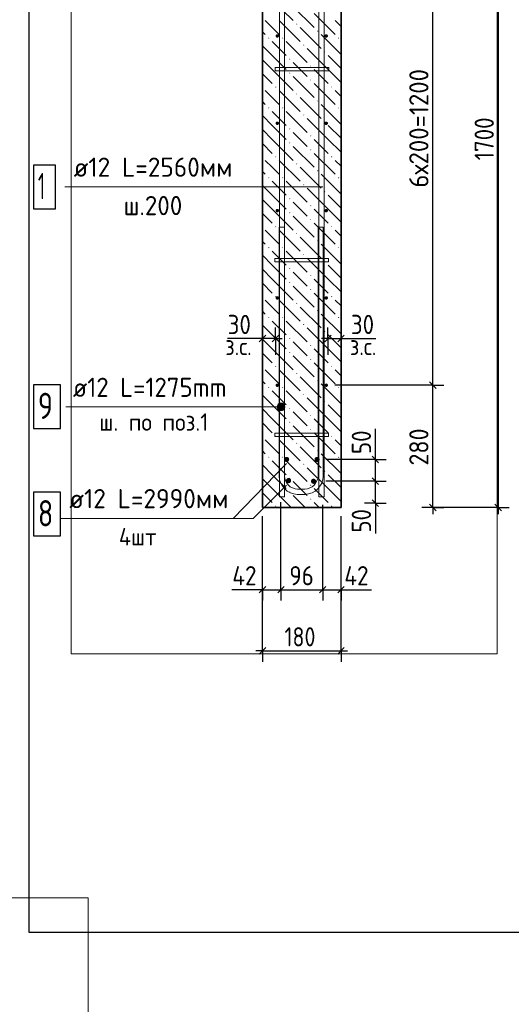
# Model space of a CAD drawing. Header units: millimetres. Extents: x 0 to 21005, y -5 to 14850.
# Tile 13 of 19: x 8854 to 11669, y 6030 to 11668. Entities that reach past the tile are written whole.
import ezdxf

# ---------------------------------------------------------------- set-up
doc = ezdxf.new("R2010")
doc.units = ezdxf.units.MM
for name, color, linetype, lineweight in [('Standard', 7, 'Continuous', 25), ('Позиционная метка линия выноска', 7, 'Continuous', 13), ('Стена обрамление Г-обр.', 7, 'Continuous', 25), ('Стена обрамление П-обр.', 7, 'Continuous', 25), ('Стена фоновая арматура У1', 7, 'Continuous', 25), ('Стена фоновая арматура Х1', 7, 'Continuous', 25), ('Стена фоновая затяжка С-обр.', 7, 'Continuous', 25)]:
    doc.layers.add(name, color=color, linetype=linetype, lineweight=lineweight)
doc.layers.add('ЖБ Стена верхний уровень', color=7, linetype='Continuous', lineweight=25, true_color=0x006e00)
doc.layers.add('Размерная выноска', color=7, linetype='Continuous')
doc.styles.add('ISOCPEUR', font='txt')

msp = doc.modelspace()

# ---------------------------------------------------------------- hatches: boundary and pattern name
at = {"layer": 'ЖБ Стена верхний уровень', "linetype": 'Continuous', "lineweight": 18, "transparency": 33554687}
for points in [[(10437, 11642.6), (10440.2, 11645.8), (10443.5, 11642.6), (10440.2, 11639.3)], [(10277, 11562.6), (10280.2, 11565.8), (10283.5, 11562.6), (10280.2, 11559.3)], [(10357, 11562.6), (10360.2, 11565.8), (10363.5, 11562.6), (10360.2, 11559.3)], [(10557, 11602.6), (10560.2, 11605.8), (10563.5, 11602.6), (10560.2, 11599.3)], [(10677, 11562.6), (10680.2, 11565.8), (10683.5, 11562.6), (10680.2, 11559.3)], [(10477, 11522.6), (10480.2, 11525.8), (10483.5, 11522.6), (10480.2, 11519.3)], [(10597, 11482.6), (10600.2, 11485.8), (10603.5, 11482.6), (10600.2, 11479.3)], [(10397, 11442.6), (10400.2, 11445.8), (10403.5, 11442.6), (10400.2, 11439.3)], [(10517, 11402.6), (10520.2, 11405.8), (10523.5, 11402.6), (10520.2, 11399.3)], [(10397, 11362.6), (10400.2, 11365.8), (10403.5, 11362.6), (10400.2, 11359.3)], [(10317, 11282.6), (10320.2, 11285.8), (10323.5, 11282.6), (10320.2, 11279.3)], [(10517, 11322.6), (10520.2, 11325.8), (10523.5, 11322.6), (10520.2, 11319.3)], [(10637, 11282.6), (10640.2, 11285.8), (10643.5, 11282.6), (10640.2, 11279.3)], [(10437, 11242.6), (10440.2, 11245.8), (10443.5, 11242.6), (10440.2, 11239.3)], [(10277, 11162.6), (10280.2, 11165.8), (10283.5, 11162.6), (10280.2, 11159.3)], [(10357, 11162.6), (10360.2, 11165.8), (10363.5, 11162.6), (10360.2, 11159.3)], [(10557, 11202.6), (10560.2, 11205.8), (10563.5, 11202.6), (10560.2, 11199.3)], [(10677, 11162.6), (10680.2, 11165.8), (10683.5, 11162.6), (10680.2, 11159.3)], [(10477, 11122.6), (10480.2, 11125.8), (10483.5, 11122.6), (10480.2, 11119.3)], [(10597, 11082.6), (10600.2, 11085.8), (10603.5, 11082.6), (10600.2, 11079.3)], [(10397, 11042.6), (10400.2, 11045.8), (10403.5, 11042.6), (10400.2, 11039.3)], [(10517, 11002.6), (10520.2, 11005.8), (10523.5, 11002.6), (10520.2, 10999.3)], [(10397, 10962.6), (10400.2, 10965.8), (10403.5, 10962.6), (10400.2, 10959.3)], [(10317, 10882.6), (10320.2, 10885.8), (10323.5, 10882.6), (10320.2, 10879.3)], [(10517, 10922.6), (10520.2, 10925.8), (10523.5, 10922.6), (10520.2, 10919.3)], [(10637, 10882.6), (10640.2, 10885.8), (10643.5, 10882.6), (10640.2, 10879.3)], [(10437, 10842.6), (10440.2, 10845.8), (10443.5, 10842.6), (10440.2, 10839.3)], [(10557, 10802.6), (10560.2, 10805.8), (10563.5, 10802.6), (10560.2, 10799.3)], [(10277, 10762.6), (10280.2, 10765.8), (10283.5, 10762.6), (10280.2, 10759.3)], [(10357, 10762.6), (10360.2, 10765.8), (10363.5, 10762.6), (10360.2, 10759.3)], [(10477, 10722.6), (10480.2, 10725.8), (10483.5, 10722.6), (10480.2, 10719.3)], [(10677, 10762.6), (10680.2, 10765.8), (10683.5, 10762.6), (10680.2, 10759.3)], [(10597, 10682.6), (10600.2, 10685.8), (10603.5, 10682.6), (10600.2, 10679.3)], [(10397, 10642.6), (10400.2, 10645.8), (10403.5, 10642.6), (10400.2, 10639.3)], [(10517, 10602.6), (10520.2, 10605.8), (10523.5, 10602.6), (10520.2, 10599.3)], [(10397, 10562.6), (10400.2, 10565.8), (10403.5, 10562.6), (10400.2, 10559.3)], [(10517, 10522.6), (10520.2, 10525.8), (10523.5, 10522.6), (10520.2, 10519.3)], [(10317, 10482.6), (10320.2, 10485.8), (10323.5, 10482.6), (10320.2, 10479.3)], [(10437, 10442.6), (10440.2, 10445.8), (10443.5, 10442.6), (10440.2, 10439.3)], [(10637, 10482.6), (10640.2, 10485.8), (10643.5, 10482.6), (10640.2, 10479.3)], [(10557, 10402.6), (10560.2, 10405.8), (10563.5, 10402.6), (10560.2, 10399.3)], [(10277, 10362.6), (10280.2, 10365.8), (10283.5, 10362.6), (10280.2, 10359.3)], [(10357, 10362.6), (10360.2, 10365.8), (10363.5, 10362.6), (10360.2, 10359.3)], [(10477, 10322.6), (10480.2, 10325.8), (10483.5, 10322.6), (10480.2, 10319.3)], [(10677, 10362.6), (10680.2, 10365.8), (10683.5, 10362.6), (10680.2, 10359.3)], [(10597, 10282.6), (10600.2, 10285.8), (10603.5, 10282.6), (10600.2, 10279.3)], [(10397, 10242.6), (10400.2, 10245.8), (10403.5, 10242.6), (10400.2, 10239.3)], [(10517, 10202.6), (10520.2, 10205.8), (10523.5, 10202.6), (10520.2, 10199.3)], [(10397, 10162.6), (10400.2, 10165.8), (10403.5, 10162.6), (10400.2, 10159.3)], [(10517, 10122.6), (10520.2, 10125.8), (10523.5, 10122.6), (10520.2, 10119.3)], [(10317, 10082.6), (10320.2, 10085.8), (10323.5, 10082.6), (10320.2, 10079.3)], [(10437, 10042.6), (10440.2, 10045.8), (10443.5, 10042.6), (10440.2, 10039.3)], [(10637, 10082.6), (10640.2, 10085.8), (10643.5, 10082.6), (10640.2, 10079.3)], [(10557, 10002.6), (10560.2, 10005.8), (10563.5, 10002.6), (10560.2, 9999.3)], [(10277, 9962.6), (10280.2, 9965.8), (10283.5, 9962.6), (10280.2, 9959.3)], [(10357, 9962.6), (10360.2, 9965.8), (10363.5, 9962.6), (10360.2, 9959.3)], [(10477, 9922.6), (10480.2, 9925.8), (10483.5, 9922.6), (10480.2, 9919.3)], [(10677, 9962.6), (10680.2, 9965.8), (10683.5, 9962.6), (10680.2, 9959.3)], [(10597, 9882.6), (10600.2, 9885.8), (10603.5, 9882.6), (10600.2, 9879.3)], [(10397, 9842.6), (10400.2, 9845.8), (10403.5, 9842.6), (10400.2, 9839.3)], [(10397, 9762.6), (10400.2, 9765.8), (10403.5, 9762.6), (10400.2, 9759.3)], [(10517, 9802.6), (10520.2, 9805.8), (10523.5, 9802.6), (10520.2, 9799.3)], [(10517, 9722.6), (10520.2, 9725.8), (10523.5, 9722.6), (10520.2, 9719.3)], [(10317, 9682.6), (10320.2, 9685.8), (10323.5, 9682.6), (10320.2, 9679.3)], [(10437, 9642.6), (10440.2, 9645.8), (10443.5, 9642.6), (10440.2, 9639.3)], [(10637, 9682.6), (10640.2, 9685.8), (10643.5, 9682.6), (10640.2, 9679.3)], [(10557, 9602.6), (10560.2, 9605.8), (10563.5, 9602.6), (10560.2, 9599.3)], [(10277, 9562.6), (10280.2, 9565.8), (10283.5, 9562.6), (10280.2, 9559.3)], [(10357, 9562.6), (10360.2, 9565.8), (10363.5, 9562.6), (10360.2, 9559.3)], [(10677, 9562.6), (10680.2, 9565.8), (10683.5, 9562.6), (10680.2, 9559.3)], [(10477, 9522.6), (10480.2, 9525.8), (10483.5, 9522.6), (10480.2, 9519.3)], [(10597, 9482.6), (10600.2, 9485.8), (10603.5, 9482.6), (10600.2, 9479.3)], [(10397, 9442.6), (10400.2, 9445.8), (10403.5, 9442.6), (10400.2, 9439.3)], [(10397, 9362.6), (10400.2, 9365.8), (10403.5, 9362.6), (10400.2, 9359.3)], [(10517, 9402.6), (10520.2, 9405.8), (10523.5, 9402.6), (10520.2, 9399.3)], [(10517, 9322.6), (10520.2, 9325.8), (10523.5, 9322.6), (10520.2, 9319.3)], [(10317, 9282.6), (10320.2, 9285.8), (10323.5, 9282.6), (10320.2, 9279.3)], [(10637, 9282.6), (10640.2, 9285.8), (10643.5, 9282.6), (10640.2, 9279.3)], [(10437, 9242.6), (10440.2, 9245.8), (10443.5, 9242.6), (10440.2, 9239.3)], [(10557, 9202.6), (10560.2, 9205.8), (10563.5, 9202.6), (10560.2, 9199.3)], [(10277, 9162.6), (10280.2, 9165.8), (10283.5, 9162.6), (10280.2, 9159.3)], [(10357, 9162.6), (10360.2, 9165.8), (10363.5, 9162.6), (10360.2, 9159.3)], [(10677, 9162.6), (10680.2, 9165.8), (10683.5, 9162.6), (10680.2, 9159.3)], [(10477, 9122.6), (10480.2, 9125.8), (10483.5, 9122.6), (10480.2, 9119.3)], [(10597, 9082.6), (10600.2, 9085.8), (10603.5, 9082.6), (10600.2, 9079.3)], [(10397, 9042.6), (10400.2, 9045.8), (10403.5, 9042.6), (10400.2, 9039.3)], [(10397, 8962.6), (10400.2, 8965.8), (10403.5, 8962.6), (10400.2, 8959.3)], [(10517, 9002.6), (10520.2, 9005.8), (10523.5, 9002.6), (10520.2, 8999.3)], [(10517, 8922.6), (10520.2, 8925.8), (10523.5, 8922.6), (10520.2, 8919.3)], [(10317, 8882.6), (10320.2, 8885.8), (10323.5, 8882.6), (10320.2, 8879.3)], [(10637, 8882.6), (10640.2, 8885.8), (10643.5, 8882.6), (10640.2, 8879.3)]]:
    msp.add_hatch(color=7, dxfattribs=at).paths.add_polyline_path(points, flags=16)
at = {"layer": 'Позиционная метка линия выноска', "linetype": 'Continuous', "lineweight": 13, "transparency": 33554687}
for points in [[(10350, 9428.2), (10350, 9473.2), (10338.7, 9470)], [(10361.2, 9431.3), (10361.2, 9470), (10350, 9473.2)], [(10361.2, 9431.3), (10350, 9473.2), (10350, 9428.2)], [(10330.6, 9439.4), (10330.6, 9461.9), (10327.5, 9450.7)], [(10338.7, 9431.3), (10338.7, 9470), (10330.6, 9461.9)], [(10338.7, 9431.3), (10330.6, 9461.9), (10330.6, 9439.4)], [(10350, 9428.2), (10338.7, 9470), (10338.7, 9431.3)], [(10369.3, 9439.4), (10369.3, 9461.9), (10361.2, 9470)], [(10369.3, 9439.4), (10361.2, 9470), (10361.2, 9431.3)], [(10369.3, 9461.9), (10369.3, 9439.4), (10372.5, 9450.7)]]:
    msp.add_hatch(color=7, dxfattribs=at).paths.add_polyline_path(points)
at = {"layer": 'Стена обрамление Г-обр.', "linetype": 'Continuous', "lineweight": 13, "transparency": 33554687}
for points in [[(10397.2, 9149.8), (10396.1, 9155.6), (10392.8, 9160.4), (10388, 9163.7), (10382.2, 9164.8), (10376.5, 9163.7), (10371.6, 9160.4), (10368.4, 9155.6), (10367.2, 9149.8), (10368.4, 9144.1), (10371.6, 9139.2), (10376.5, 9136), (10382.2, 9134.8), (10388, 9136), (10392.8, 9139.2), (10396.1, 9144.1)], [(10571.7, 9149.8), (10570.5, 9155.6), (10567.3, 9160.4), (10562.4, 9163.7), (10556.7, 9164.8), (10550.9, 9163.7), (10546.1, 9160.4), (10542.8, 9155.6), (10541.7, 9149.8), (10542.8, 9144.1), (10546.1, 9139.2), (10550.9, 9136), (10556.7, 9134.8), (10562.4, 9136), (10567.3, 9139.2), (10570.5, 9144.1)], [(10408.5, 9028.6), (10407.3, 9034.3), (10404.1, 9039.2), (10399.2, 9042.4), (10393.5, 9043.6), (10387.7, 9042.4), (10382.9, 9039.2), (10379.6, 9034.3), (10378.5, 9028.6), (10379.6, 9022.9), (10382.9, 9018), (10387.7, 9014.7), (10393.5, 9013.6), (10399.2, 9014.7), (10404.1, 9018), (10407.3, 9022.9)], [(10551.7, 9024.8), (10550.5, 9030.6), (10547.3, 9035.4), (10542.4, 9038.7), (10536.7, 9039.8), (10530.9, 9038.7), (10526.1, 9035.4), (10522.8, 9030.6), (10521.7, 9024.8), (10522.8, 9019.1), (10526.1, 9014.2), (10530.9, 9011), (10536.7, 9009.8), (10542.4, 9011), (10547.3, 9014.2), (10550.5, 9019.1)]]:
    msp.add_hatch(color=7, dxfattribs=at).paths.add_polyline_path(points)
at = {"layer": 'Стена фоновая арматура У1', "linetype": 'Continuous', "lineweight": 13, "transparency": 33554687}
for points in [[(10339.1, 11574.8), (10338.3, 11578.7), (10336.2, 11581.9), (10332.9, 11584.1), (10329.1, 11584.8), (10325.3, 11584.1), (10322, 11581.9), (10319.9, 11578.7), (10319.1, 11574.8), (10319.9, 11571), (10322, 11567.8), (10325.3, 11565.6), (10329.1, 11564.8), (10332.9, 11565.6), (10336.2, 11567.8), (10338.3, 11571)], [(10619.1, 11574.8), (10618.3, 11578.7), (10616.2, 11581.9), (10612.9, 11584.1), (10609.1, 11584.8), (10605.3, 11584.1), (10602, 11581.9), (10599.9, 11578.7), (10599.1, 11574.8), (10599.9, 11571), (10602, 11567.8), (10605.3, 11565.6), (10609.1, 11564.8), (10612.9, 11565.6), (10616.2, 11567.8), (10618.3, 11571)], [(10339.1, 11074.8), (10338.3, 11078.7), (10336.2, 11081.9), (10332.9, 11084.1), (10329.1, 11084.8), (10325.3, 11084.1), (10322, 11081.9), (10319.9, 11078.7), (10319.1, 11074.8), (10319.9, 11071), (10322, 11067.8), (10325.3, 11065.6), (10329.1, 11064.8), (10332.9, 11065.6), (10336.2, 11067.8), (10338.3, 11071)], [(10619.1, 11074.8), (10618.3, 11078.7), (10616.2, 11081.9), (10612.9, 11084.1), (10609.1, 11084.8), (10605.3, 11084.1), (10602, 11081.9), (10599.9, 11078.7), (10599.1, 11074.8), (10599.9, 11071), (10602, 11067.8), (10605.3, 11065.6), (10609.1, 11064.8), (10612.9, 11065.6), (10616.2, 11067.8), (10618.3, 11071)], [(10339.1, 10574.8), (10338.3, 10578.7), (10336.2, 10581.9), (10332.9, 10584.1), (10329.1, 10584.8), (10325.3, 10584.1), (10322, 10581.9), (10319.9, 10578.7), (10319.1, 10574.8), (10319.9, 10571), (10322, 10567.8), (10325.3, 10565.6), (10329.1, 10564.8), (10332.9, 10565.6), (10336.2, 10567.8), (10338.3, 10571)], [(10619.1, 10574.8), (10618.3, 10578.7), (10616.2, 10581.9), (10612.9, 10584.1), (10609.1, 10584.8), (10605.3, 10584.1), (10602, 10581.9), (10599.9, 10578.7), (10599.1, 10574.8), (10599.9, 10571), (10602, 10567.8), (10605.3, 10565.6), (10609.1, 10564.8), (10612.9, 10565.6), (10616.2, 10567.8), (10618.3, 10571)], [(10339.1, 10074.8), (10338.3, 10078.7), (10336.2, 10081.9), (10332.9, 10084.1), (10329.1, 10084.8), (10325.3, 10084.1), (10322, 10081.9), (10319.9, 10078.7), (10319.1, 10074.8), (10319.9, 10071), (10322, 10067.8), (10325.3, 10065.6), (10329.1, 10064.8), (10332.9, 10065.6), (10336.2, 10067.8), (10338.3, 10071)], [(10619.1, 10074.8), (10618.3, 10078.7), (10616.2, 10081.9), (10612.9, 10084.1), (10609.1, 10084.8), (10605.3, 10084.1), (10602, 10081.9), (10599.9, 10078.7), (10599.1, 10074.8), (10599.9, 10071), (10602, 10067.8), (10605.3, 10065.6), (10609.1, 10064.8), (10612.9, 10065.6), (10616.2, 10067.8), (10618.3, 10071)], [(10339.1, 9574.8), (10338.3, 9578.7), (10336.2, 9581.9), (10332.9, 9584.1), (10329.1, 9584.8), (10325.3, 9584.1), (10322, 9581.9), (10319.9, 9578.7), (10319.1, 9574.8), (10319.9, 9571), (10322, 9567.8), (10325.3, 9565.6), (10329.1, 9564.8), (10332.9, 9565.6), (10336.2, 9567.8), (10338.3, 9571)], [(10619.1, 9574.8), (10618.3, 9578.7), (10616.2, 9581.9), (10612.9, 9584.1), (10609.1, 9584.8), (10605.3, 9584.1), (10602, 9581.9), (10599.9, 9578.7), (10599.1, 9574.8), (10599.9, 9571), (10602, 9567.8), (10605.3, 9565.6), (10609.1, 9564.8), (10612.9, 9565.6), (10616.2, 9567.8), (10618.3, 9571)]]:
    msp.add_hatch(color=7, dxfattribs=at).paths.add_polyline_path(points)

# ---------------------------------------------------------------- linework, layer by layer
at = {"layer": 'Standard', "color": 7, "linetype": 'Continuous', "lineweight": -3, "transparency": 33554687}
for p, q in [((11593.9, 13124.8), (11593.9, 8874.8)), ((11219.6, 9574.8), (11219.6, 12574.8)), ((10244.1, 9842.7), (10206.6, 9842.7)), ((10319.1, 9842.7), (10244.1, 9842.7)), ((10319.1, 9842.7), (10356.6, 9842.7)), ((10619.1, 9842.7), (10581.6, 9842.7)), ((10619.1, 9842.7), (10694.1, 9842.7)), ((10694.1, 9842.7), (10731.6, 9842.7)), ((10890.4, 9149.8), (10890.4, 9187.3)), ((10890.4, 9024.8), (10890.4, 9149.8)), ((10890.4, 8899.8), (10890.4, 9024.8)), ((10890.4, 8899.8), (10890.4, 8862.3)), ((11219.6, 8874.8), (11219.6, 8837.3)), ((11593.9, 8874.8), (11593.9, 8837.3)), ((10244.1, 8404.1), (10206.6, 8404.1)), ((10244.1, 8404.1), (10350, 8404.1)), ((10350, 8404.1), (10589.1, 8404.1)), ((10589.1, 8404.1), (10694.1, 8404.1)), ((10694.1, 8404.1), (10731.6, 8404.1)), ((10244.1, 8054.1), (10206.6, 8054.1)), ((10244.1, 8054.1), (10694.1, 8054.1)), ((10694.1, 8054.1), (10731.6, 8054.1))]:
    msp.add_line(p, q, dxfattribs=at)
at = {"layer": 'Standard', "color": 251, "linetype": 'Continuous', "lineweight": -3, "true_color": 0x656565, "transparency": 33554687}
for p, q in [((10244.1, 9842.7), (10244.1, 9905.2)), ((10319.1, 9842.7), (10319.1, 9905.2)), ((10619.1, 9842.7), (10619.1, 9905.2)), ((10694.1, 9842.7), (10694.1, 9905.2)), ((10244.1, 9842.7), (10244.1, 9780.2)), ((10244.1, 9842.7), (10244.1, 9842.7)), ((10319.1, 9842.7), (10319.1, 9780.2)), ((10319.1, 9842.7), (10319.1, 9748.9)), ((10619.1, 9842.7), (10619.1, 9780.2)), ((10619.1, 9842.7), (10619.1, 9748.9)), ((10694.1, 9842.7), (10694.1, 9780.2)), ((10694.1, 9842.7), (10694.1, 9842.7)), ((11219.6, 9574.8), (11157.1, 9574.8)), ((11219.6, 9574.8), (11282.1, 9574.8)), ((10890.4, 9149.8), (10827.9, 9149.8)), ((10890.4, 9149.8), (10952.9, 9149.8)), ((10890.4, 9024.8), (10827.9, 9024.8)), ((10890.4, 9024.8), (10952.9, 9024.8)), ((10890.4, 8899.8), (10827.9, 8899.8)), ((10890.4, 8899.8), (10952.9, 8899.8)), ((10890.4, 8899.8), (10890.4, 8899.8)), ((11219.6, 8874.8), (11157.1, 8874.8)), ((11593.9, 8874.8), (11193, 8874.8)), ((11219.6, 8874.8), (11282.1, 8874.8)), ((11219.6, 8874.8), (11219.6, 8874.8)), ((11593.9, 8874.8), (11531.4, 8874.8)), ((11593.9, 8874.8), (11656.4, 8874.8)), ((10244.1, 8054.1), (10244.1, 8824.8)), ((10694.1, 8054.1), (10694.1, 8824.8)), ((10244.1, 8404.1), (10244.1, 8466.6)), ((10350, 8404.1), (10350, 8466.6)), ((10589.1, 8404.1), (10589.1, 8466.6)), ((10694.1, 8404.1), (10694.1, 8466.6)), ((10244.1, 8404.1), (10244.1, 8341.6)), ((10350, 8404.1), (10350, 8341.6)), ((10589.1, 8404.1), (10589.1, 8341.6)), ((10694.1, 8404.1), (10694.1, 8341.6)), ((10244.1, 8054.1), (10244.1, 8116.6)), ((10694.1, 8054.1), (10694.1, 8116.6)), ((10244.1, 8054.1), (10244.1, 7991.6)), ((10694.1, 8054.1), (10694.1, 7991.6))]:
    msp.add_line(p, q, dxfattribs=at)
at = {"layer": 'Standard', "color": 7, "linetype": 'Continuous', "lineweight": 25, "transparency": 33554687}
for p, q in [((10262.8, 9861.5), (10225.4, 9824)), ((10337.9, 9861.5), (10300.3, 9824)), ((10600.3, 9824), (10637.9, 9861.5)), ((10675.4, 9824), (10712.8, 9861.5)), ((11238.4, 9556.1), (11200.9, 9593.6)), ((10909.1, 9131.1), (10871.6, 9168.6)), ((10909.1, 9006.1), (10871.6, 9043.6)), ((10909.1, 8881.1), (10871.6, 8918.6)), ((11238.4, 8856.1), (11200.9, 8893.6)), ((11575.2, 8893.6), (11612.7, 8856.1)), ((10225.4, 8385.4), (10262.8, 8422.9)), ((10331.2, 8385.4), (10368.7, 8422.9)), ((10570.3, 8385.4), (10607.8, 8422.9)), ((10675.4, 8385.4), (10712.8, 8422.9)), ((10225.4, 8035.4), (10262.8, 8072.9)), ((10675.4, 8035.4), (10712.8, 8072.9))]:
    msp.add_line(p, q, dxfattribs=at)
at = {"layer": 'Standard', "color": 7, "linetype": 'Continuous', "lineweight": -3, "transparency": 33554687}
for points in [[(12450.3, 14652.6), (8905.4, 14652.6), (8905.4, 6442.4), (12450.3, 6442.4), (12450.3, 14652.6)], [(11219.6, 8874.8), (11219.6, 9147.1), (11219.6, 9147.1), (11219.6, 9574.8)]]:
    msp.add_lwpolyline(points, dxfattribs=at)
at = {"layer": 'Standard', "color": 254, "linetype": 'Continuous', "lineweight": 13, "true_color": 0xc4c4ff, "transparency": 33554687}
msp.add_lwpolyline([(9148, 8036.8), (11588.4, 8036.8), (11588.4, 13989.7), (9148, 13989.7), (9148, 8036.8)], dxfattribs=at)
at = {"layer": 'Standard', "color": 251, "linetype": 'Continuous', "lineweight": -3, "true_color": 0x656565, "transparency": 33554687}
for points in [[(11219.6, 9574.8), (11211.1, 9574.8), (11211.1, 9574.8), (11211.1, 9574.8), (11211.1, 9574.8), (11211.1, 9574.8), (11211.1, 9574.8), (10659.1, 9574.8)], [(10890.4, 9149.8), (10881.9, 9149.8), (10881.9, 9149.8), (10606.6, 9149.8)], [(10890.4, 9024.8), (10881.9, 9024.8), (10881.9, 9024.8), (10606.6, 9024.8)], [(10350, 8404.1), (10350, 8412.6), (10350, 8412.6), (10350, 8412.6), (10350, 8412.6), (10350, 8904.8)], [(10589.1, 8404.1), (10589.1, 8412.6), (10589.1, 8412.6), (10589.1, 8889.8)], [(10244.1, 8404.1), (10244.1, 8412.6), (10244.1, 8412.6), (10244.1, 8412.6), (10244.1, 8412.6), (10244.1, 8824.8)], [(10694.1, 8404.1), (10694.1, 8412.6), (10694.1, 8412.6), (10694.1, 8824.8)]]:
    msp.add_lwpolyline(points, dxfattribs=at)
at = {"layer": 'Standard', "color": 7, "linetype": 'Continuous', "lineweight": 13, "transparency": 33554687}
msp.add_lwpolyline([(9245.7, -5), (9245.7, 6639.8), (0, 6639.8)], dxfattribs=at)
at = {"layer": 'ЖБ Стена верхний уровень', "color": 7, "linetype": 'Continuous', "lineweight": 35, "transparency": 33554687}
for p, q in [((10244.1, 13124.8), (10244.1, 8874.8)), ((10694.1, 8874.8), (10694.1, 13124.8)), ((10244.1, 8874.8), (10694.1, 8874.8))]:
    msp.add_line(p, q, dxfattribs=at)
at = {"layer": 'ЖБ Стена верхний уровень', "color": 9, "linetype": 'Continuous', "lineweight": 18, "true_color": 0xc7c7c7, "transparency": 33554687}
for p, q in [((10300.2, 11782.6), (10420.2, 11662.6)), ((10420.2, 11742.6), (10540.2, 11622.6)), ((10540.2, 11702.6), (10660.2, 11582.6)), ((10300.2, 11622.6), (10260.2, 11662.6)), ((10340.2, 11582.6), (10300.2, 11622.6)), ((10340.2, 11662.6), (10460.2, 11542.6)), ((10460.2, 11622.6), (10580.2, 11502.6)), ((10694.1, 11628.7), (10660.2, 11662.6)), ((10244.1, 11598.7), (10260.2, 11582.6)), ((10694.1, 11468.7), (10580.2, 11582.6)), ((10300.2, 11462.6), (10244.1, 11518.7)), ((10300.2, 11542.6), (10380.2, 11462.6)), ((10380.2, 11542.6), (10500.2, 11422.6)), ((10620.2, 11382.6), (10500.2, 11502.6)), ((10300.2, 11462.6), (10380.2, 11382.6)), ((10620.2, 11462.6), (10694.1, 11388.7)), ((10244.1, 11438.7), (10300.2, 11382.6)), ((10460.2, 11382.6), (10420.2, 11422.6)), ((10244.1, 11358.7), (10300.2, 11302.6)), ((10300.2, 11382.6), (10420.2, 11262.6)), ((10420.2, 11342.6), (10540.2, 11222.6)), ((10500.2, 11342.6), (10460.2, 11382.6)), ((10540.2, 11382.6), (10620.2, 11302.6)), ((10620.2, 11382.6), (10694.1, 11308.7)), ((10540.2, 11302.6), (10660.2, 11182.6)), ((10300.2, 11222.6), (10260.2, 11262.6)), ((10340.2, 11182.6), (10300.2, 11222.6)), ((10340.2, 11262.6), (10460.2, 11142.6)), ((10460.2, 11222.6), (10580.2, 11102.6)), ((10694.1, 11228.7), (10660.2, 11262.6)), ((10244.1, 11198.7), (10260.2, 11182.6)), ((10694.1, 11068.7), (10580.2, 11182.6)), ((10300.2, 11062.6), (10244.1, 11118.7)), ((10300.2, 11142.6), (10380.2, 11062.6)), ((10380.2, 11142.6), (10500.2, 11022.6)), ((10300.2, 11062.6), (10380.2, 10982.6)), ((10620.2, 10982.6), (10500.2, 11102.6)), ((10620.2, 11062.6), (10694.1, 10988.7)), ((10244.1, 11038.7), (10300.2, 10982.6)), ((10460.2, 10982.6), (10420.2, 11022.6)), ((10244.1, 10958.7), (10300.2, 10902.6)), ((10300.2, 10982.6), (10420.2, 10862.6)), ((10420.2, 10942.6), (10540.2, 10822.6)), ((10500.2, 10942.6), (10460.2, 10982.6)), ((10540.2, 10982.6), (10620.2, 10902.6)), ((10620.2, 10982.6), (10694.1, 10908.7)), ((10540.2, 10902.6), (10660.2, 10782.6)), ((10300.2, 10822.6), (10260.2, 10862.6)), ((10340.2, 10862.6), (10460.2, 10742.6)), ((10694.1, 10828.7), (10660.2, 10862.6)), ((10244.1, 10798.7), (10260.2, 10782.6)), ((10340.2, 10782.6), (10300.2, 10822.6)), ((10460.2, 10822.6), (10580.2, 10702.6)), ((10694.1, 10668.7), (10580.2, 10782.6)), ((10300.2, 10662.6), (10244.1, 10718.7)), ((10300.2, 10742.6), (10380.2, 10662.6)), ((10380.2, 10742.6), (10500.2, 10622.6)), ((10300.2, 10662.6), (10380.2, 10582.6)), ((10620.2, 10582.6), (10500.2, 10702.6)), ((10620.2, 10662.6), (10694.1, 10588.7)), ((10244.1, 10638.7), (10300.2, 10582.6)), ((10460.2, 10582.6), (10420.2, 10622.6)), ((10244.1, 10558.7), (10300.2, 10502.6)), ((10300.2, 10582.6), (10420.2, 10462.6)), ((10500.2, 10542.6), (10460.2, 10582.6)), ((10540.2, 10582.6), (10620.2, 10502.6)), ((10620.2, 10582.6), (10694.1, 10508.7)), ((10420.2, 10542.6), (10540.2, 10422.6)), ((10540.2, 10502.6), (10660.2, 10382.6)), ((10300.2, 10422.6), (10260.2, 10462.6)), ((10340.2, 10462.6), (10460.2, 10342.6)), ((10694.1, 10428.7), (10660.2, 10462.6)), ((10244.1, 10398.7), (10260.2, 10382.6)), ((10340.2, 10382.6), (10300.2, 10422.6)), ((10460.2, 10422.6), (10580.2, 10302.6)), ((10694.1, 10268.7), (10580.2, 10382.6)), ((10300.2, 10262.6), (10244.1, 10318.7)), ((10300.2, 10342.6), (10380.2, 10262.6)), ((10380.2, 10342.6), (10500.2, 10222.6)), ((10300.2, 10262.6), (10380.2, 10182.6)), ((10620.2, 10182.6), (10500.2, 10302.6)), ((10620.2, 10262.6), (10694.1, 10188.7)), ((10244.1, 10238.7), (10300.2, 10182.6)), ((10460.2, 10182.6), (10420.2, 10222.6)), ((10244.1, 10158.7), (10300.2, 10102.6)), ((10300.2, 10182.6), (10420.2, 10062.6)), ((10500.2, 10142.6), (10460.2, 10182.6)), ((10540.2, 10182.6), (10620.2, 10102.6)), ((10620.2, 10182.6), (10694.1, 10108.7)), ((10420.2, 10142.6), (10540.2, 10022.6)), ((10540.2, 10102.6), (10660.2, 9982.6)), ((10300.2, 10022.6), (10260.2, 10062.6)), ((10340.2, 10062.6), (10460.2, 9942.6)), ((10694.1, 10028.7), (10660.2, 10062.6)), ((10244.1, 9998.7), (10260.2, 9982.6)), ((10340.2, 9982.6), (10300.2, 10022.6)), ((10460.2, 10022.6), (10580.2, 9902.6)), ((10694.1, 9868.7), (10580.2, 9982.6)), ((10300.2, 9942.6), (10380.2, 9862.6)), ((10380.2, 9942.6), (10500.2, 9822.6)), ((10300.2, 9862.6), (10244.1, 9918.7)), ((10620.2, 9782.6), (10500.2, 9902.6)), ((10244.1, 9838.7), (10300.2, 9782.6)), ((10300.2, 9862.6), (10380.2, 9782.6)), ((10460.2, 9782.6), (10420.2, 9822.6)), ((10620.2, 9862.6), (10694.1, 9788.7)), ((10244.1, 9758.7), (10300.2, 9702.6)), ((10300.2, 9782.6), (10420.2, 9662.6)), ((10500.2, 9742.6), (10460.2, 9782.6)), ((10540.2, 9782.6), (10620.2, 9702.6)), ((10620.2, 9782.6), (10694.1, 9708.7)), ((10420.2, 9742.6), (10540.2, 9622.6)), ((10540.2, 9702.6), (10660.2, 9582.6)), ((10300.2, 9622.6), (10260.2, 9662.6)), ((10340.2, 9662.6), (10460.2, 9542.6)), ((10694.1, 9628.7), (10660.2, 9662.6)), ((10244.1, 9598.7), (10260.2, 9582.6)), ((10340.2, 9582.6), (10300.2, 9622.6)), ((10460.2, 9622.6), (10580.2, 9502.6)), ((10300.2, 9542.6), (10380.2, 9462.6)), ((10380.2, 9542.6), (10500.2, 9422.6)), ((10694.1, 9468.7), (10580.2, 9582.6)), ((10300.2, 9462.6), (10244.1, 9518.7)), ((10620.2, 9382.6), (10500.2, 9502.6)), ((10244.1, 9438.7), (10300.2, 9382.6)), ((10300.2, 9462.6), (10380.2, 9382.6)), ((10460.2, 9382.6), (10420.2, 9422.6)), ((10620.2, 9462.6), (10694.1, 9388.7)), ((10300.2, 9382.6), (10420.2, 9262.6)), ((10500.2, 9342.6), (10460.2, 9382.6)), ((10540.2, 9382.6), (10620.2, 9302.6)), ((10620.2, 9382.6), (10694.1, 9308.7)), ((10244.1, 9358.7), (10300.2, 9302.6)), ((10420.2, 9342.6), (10540.2, 9222.6)), ((10300.2, 9222.6), (10260.2, 9262.6)), ((10340.2, 9262.6), (10460.2, 9142.6)), ((10540.2, 9302.6), (10660.2, 9182.6)), ((10694.1, 9228.7), (10660.2, 9262.6)), ((10244.1, 9198.7), (10260.2, 9182.6)), ((10340.2, 9182.6), (10300.2, 9222.6)), ((10460.2, 9222.6), (10580.2, 9102.6)), ((10300.2, 9142.6), (10380.2, 9062.6)), ((10380.2, 9142.6), (10500.2, 9022.6)), ((10694.1, 9068.7), (10580.2, 9182.6)), ((10300.2, 9062.6), (10244.1, 9118.7)), ((10620.2, 8982.6), (10500.2, 9102.6)), ((10244.1, 9038.7), (10300.2, 8982.6)), ((10300.2, 9062.6), (10380.2, 8982.6)), ((10460.2, 8982.6), (10420.2, 9022.6)), ((10620.2, 9062.6), (10694.1, 8988.7)), ((10300.2, 8982.6), (10407.9, 8874.8)), ((10500.2, 8942.6), (10460.2, 8982.6)), ((10540.2, 8982.6), (10620.2, 8902.6)), ((10620.2, 8982.6), (10694.1, 8908.7)), ((10244.1, 8958.7), (10300.2, 8902.6)), ((10420.2, 8942.6), (10487.9, 8874.8)), ((10540.2, 8902.6), (10567.9, 8874.8))]:
    msp.add_line(p, q, dxfattribs=at)
at = {"layer": 'Позиционная метка линия выноска', "color": 7, "linetype": 'Continuous', "lineweight": 13, "transparency": 33554687}
for p, q in [((9113.1, 10710), (10589.1, 10710)), ((10350, 9473.2), (10350, 9473.2)), ((10350, 9450.7), (9118.1, 9450.7)), ((10327.5, 9450.7), (10327.5, 9450.7)), ((10350, 9428.2), (10350, 9428.2)), ((10372.5, 9450.7), (10372.5, 9450.7))]:
    msp.add_line(p, q, dxfattribs=at)
for points in [[(9088.1, 8811.7), (10076.8, 8811.7), (10381.6, 9127.3)], [(10076.8, 8811.7), (10191, 8811.7), (10381.6, 9002.3)]]:
    msp.add_lwpolyline(points, dxfattribs=at)
msp.add_circle((10350, 9450.7), 22.5, dxfattribs=at)
at = {"layer": 'Размерная выноска', "color": 7, "linetype": 'Continuous', "lineweight": -3, "transparency": 33554687}
for p, q in [((10244.1, 9842.7), (10044.1, 9842.7)), ((10694.1, 9842.7), (10894.1, 9842.7)), ((10890.4, 9149.8), (10890.4, 9324.8)), ((10890.4, 8874.8), (10890.4, 8724.8)), ((10244.1, 8404.1), (10069.1, 8404.1)), ((10694.1, 8404.1), (10869.1, 8404.1))]:
    msp.add_line(p, q, dxfattribs=at)
at = {"layer": 'Стена обрамление Г-обр.', "color": 7, "linetype": 'Continuous', "lineweight": 25, "transparency": 33554687}
msp.add_lwpolyline([(8933.1, 8711.7), (9088.1, 8711.7), (9088.1, 8961.7), (8933.1, 8961.7), (8933.1, 8711.7)], dxfattribs=at)
at = {"layer": 'Стена обрамление П-обр.', "color": 38, "linetype": 'Continuous', "lineweight": 13, "true_color": 0x5f1e0f, "transparency": 33554687}
msp.add_lwpolyline([(10369.6, 10479.8), (10369.6, 9054.8), (10371.6, 9040.7), (10376.3, 9026.5), (10383.6, 9013.4), (10392.5, 9002.7), (10403.2, 8993.8), (10416.3, 8986.5), (10430.5, 8981.8), (10444.6, 8979.8), (10487.1, 8979.8), (10501.2, 8981.8), (10515.5, 8986.5), (10528.6, 8993.8), (10539.2, 9002.7), (10548.1, 9013.4), (10555.5, 9026.5), (10560.2, 9040.7), (10562.1, 9054.8), (10562.1, 10479.8), (10592.1, 10479.8), (10592.1, 9052.7), (10589.5, 9033.9), (10583.1, 9014.3), (10572.9, 8996.3), (10560.5, 8981.4), (10545.7, 8969), (10527.7, 8958.9), (10508.1, 8952.5), (10489.2, 8949.8), (10442.5, 8949.8), (10423.7, 8952.5), (10404.1, 8958.9), (10386.1, 8969), (10371.2, 8981.4), (10358.8, 8996.3), (10348.7, 9014.3), (10342.3, 9033.9), (10339.6, 9052.7), (10339.6, 10479.8), (10369.6, 10479.8)], dxfattribs=at)
at = {"layer": 'Стена обрамление П-обр.', "color": 7, "linetype": 'Continuous', "lineweight": 25, "transparency": 33554687}
msp.add_lwpolyline([(8933.1, 9326.7), (9088.1, 9326.7), (9088.1, 9576.7), (8933.1, 9576.7), (8933.1, 9326.7)], dxfattribs=at)
at = {"layer": 'Стена фоновая арматура Х1', "color": 7, "linetype": 'Continuous', "lineweight": 18, "transparency": 33554687}
for points in [[(10567.4, 8934.8), (10567.4, 13351.4), (10565.4, 13365.5), (10560.7, 13379.8), (10553.4, 13392.9), (10544.5, 13403.5), (10533.8, 13412.4), (10520.7, 13419.8), (10506.5, 13424.5), (10492.4, 13426.4), (9383, 13426.4), (9383, 13456.4), (10494.4, 13456.4), (10513.3, 13453.8), (10532.9, 13447.3), (10550.9, 13437.2), (10565.8, 13424.8), (10578.2, 13410), (10588.3, 13391.9), (10594.7, 13372.3), (10597.4, 13353.5), (10597.4, 8934.8), (10567.4, 8934.8)], [(10340.8, 8934.8), (10340.8, 13353.5), (10343.5, 13372.3), (10349.9, 13391.9), (10360, 13410), (10372.4, 13424.8), (10387.3, 13437.2), (10405.3, 13447.3), (10424.9, 13453.8), (10443.8, 13456.4), (11353.4, 13456.4), (11353.4, 13426.4), (10445.8, 13426.4), (10431.7, 13424.5), (10417.5, 13419.8), (10404.4, 13412.4), (10393.7, 13403.5), (10384.8, 13392.9), (10377.5, 13379.8), (10372.8, 13365.5), (10370.8, 13351.4), (10370.8, 8934.8), (10340.8, 8934.8)]]:
    msp.add_lwpolyline(points, dxfattribs=at)
at = {"layer": 'Стена фоновая арматура Х1', "color": 7, "linetype": 'Continuous', "lineweight": 25, "transparency": 33554687}
msp.add_lwpolyline([(8933.1, 10585), (9058.1, 10585), (9058.1, 10835), (8933.1, 10835), (8933.1, 10585)], dxfattribs=at)
at = {"layer": 'Стена фоновая затяжка С-обр.', "color": 98, "linetype": 'Continuous', "lineweight": 13, "true_color": 0x005000, "transparency": 33554687}
for points in [[(10316.7, 11394.8), (10624.2, 11394.8), (10624.2, 11374.8), (10316.7, 11374.8), (10316.7, 11394.8)], [(10621.5, 10281), (10314, 10281), (10314, 10301), (10621.5, 10301), (10621.5, 10281)], [(10621.5, 9281), (10314, 9281), (10314, 9301), (10621.5, 9301), (10621.5, 9281)]]:
    msp.add_lwpolyline(points, dxfattribs=at)

# ---------------------------------------------------------------- texts
at = {"layer": 'Standard', "color": 7, "linetype": 'Continuous', "lineweight": 25, "transparency": 33554687, "char_height": 110, "attachment_point": 7, "rotation": 90, "style": 'ISOCPEUR'}
for s, insert, width in [('\\W0.94;6х200=1200', (11194.6, 10706.3), 799.358), ('\\W0.87;1700', (11568.9, 10862.3), 333.451), ('\\W0.87;50', (10865.4, 9180.6), 201.966), ('\\W0.91;280', (11194.6, 9114.8), 280.994), ('\\W0.87;50', (10865.4, 8730.6), 201.966)]:
    msp.add_mtext(s, dxfattribs=dict(at, insert=insert, width=width))
at = {"layer": 'Standard', "color": 7, "linetype": 'Continuous', "lineweight": 25, "transparency": 33554687, "char_height": 110, "attachment_point": 7, "style": 'ISOCPEUR'}
for s, insert, width in [('\\W0.87;30', (10044.8, 9867.7), 201.966), ('\\W0.87;30', (10750.3, 9867.7), 201.97), ('\\W0.88;42', (10071.3, 8429.1), 213.402), ('\\W0.87;96', (10398, 8429.1), 201.962), ('\\W0.88;42', (10712.8, 8429.1), 213.398), ('\\W0.83;180', (10370.1, 8079.1), 254.286)]:
    msp.add_mtext(s, dxfattribs=dict(at, insert=insert, width=width))
at = {"layer": 'Standard', "color": 7, "linetype": 'Continuous', "lineweight": 18, "transparency": 33554687, "char_height": 100, "attachment_point": 7, "style": 'ISOCPEUR'}
for s, insert, width in [('\\W0.90;з.с.', (10031.1, 9747.2), 229.971), ('\\W0.90;з.с.', (10744.7, 9747.2), 229.971), ('\\W0.94;ш. по поз.1', (9309.5, 9314), 711.793), ('\\W0.93;4шт', (9421.8, 8657.1), 306.343)]:
    msp.add_mtext(s, dxfattribs=dict(at, insert=insert, width=width))
at = {"layer": 'Стена обрамление Г-обр.', "color": 7, "linetype": 'Continuous', "lineweight": 13, "transparency": 33554687, "attachment_point": 7, "style": 'ISOCPEUR'}
for s, insert, char_height, width in [('\\W0.96;ø12 L=2990мм ', (9138.1, 8870.4), 110, 1053.168), ('\\W0.78;8', (8958.1, 8766.7), 150, 163.203)]:
    msp.add_mtext(s, dxfattribs=dict(at, insert=insert, char_height=char_height, width=width))
at = {"layer": 'Стена обрамление П-обр.', "color": 7, "linetype": 'Continuous', "lineweight": 13, "transparency": 33554687, "attachment_point": 7, "style": 'ISOCPEUR'}
for s, insert, char_height, width in [('\\W0.94;ø12 L=1275mm ', (9158.4, 9507.8), 110, 1052.191), ('\\W0.78;9', (8958.1, 9381.7), 150, 163.203)]:
    msp.add_mtext(s, dxfattribs=dict(at, insert=insert, char_height=char_height, width=width))
at = {"layer": 'Стена фоновая арматура Х1', "color": 7, "linetype": 'Continuous', "lineweight": 13, "transparency": 33554687, "attachment_point": 7, "style": 'ISOCPEUR'}
for s, insert, char_height, width in [('\\W0.96;ø12 L=2560мм ', (9163.1, 10768.6), 110, 1053.171), ('\\W0.56;1', (8958.1, 10640), 150, 116.662), ('\\W0.95;ш.200 ', (9449.1, 10548.6), 110, 481.068)]:
    msp.add_mtext(s, dxfattribs=dict(at, insert=insert, char_height=char_height, width=width))

doc.saveas('drawing.dxf')
